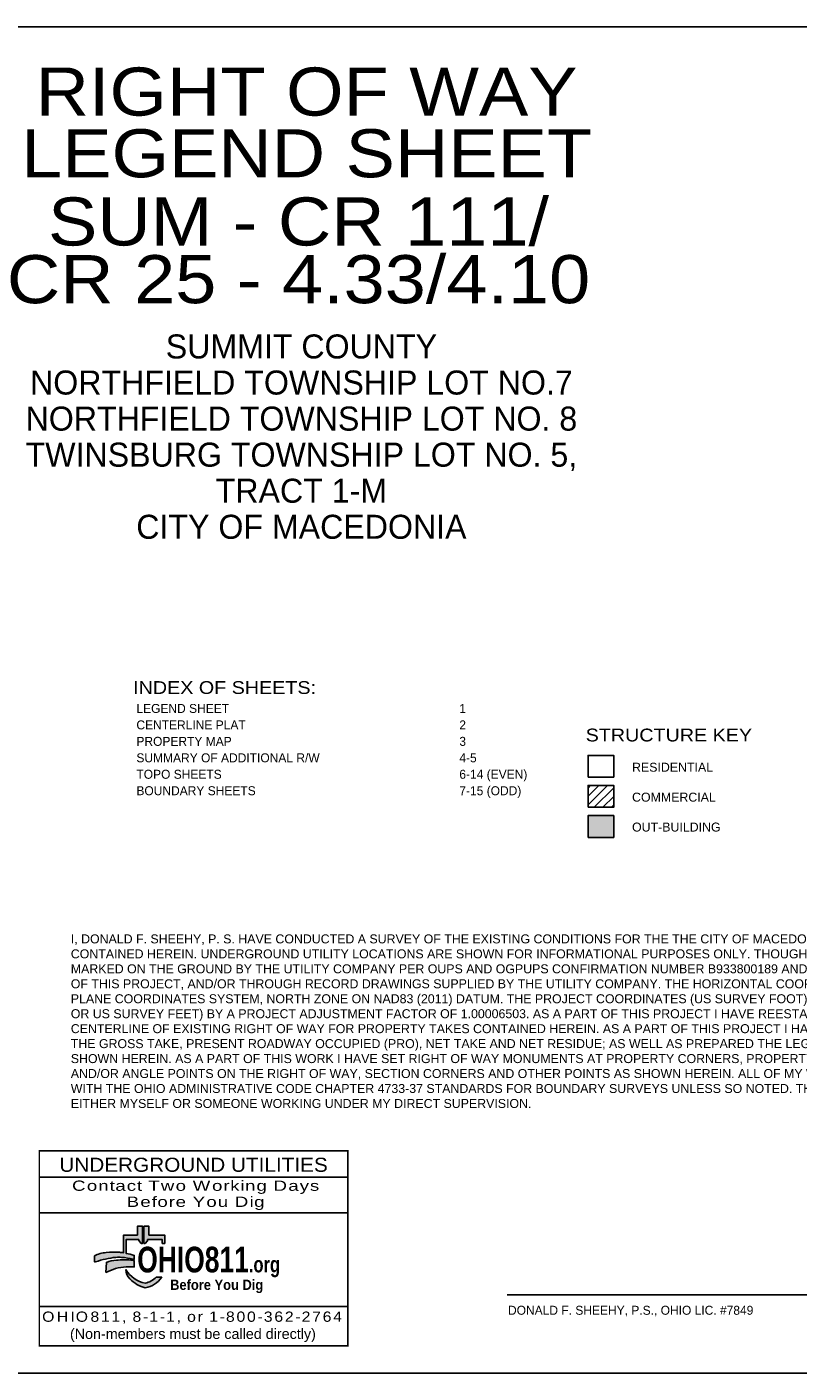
# Model space of a CAD drawing. Header units: feet. Extents: x 2097019.2 to 2097066.3, y 654112 to 654133.
# Tile 3 of 3: x 2097039.4 to 2097051.4, y 654112 to 654133. Entities that reach past the tile are written whole.
import ezdxf
from ezdxf.enums import TextEntityAlignment as Align

# ---------------------------------------------------------------- set-up
doc = ezdxf.new("R2010")
doc.units = ezdxf.units.FT
doc.header["$MEASUREMENT"] = 0
doc.layers.add('0_View_Frame_Border', color=251, linetype='Continuous', plot=False)
doc.layers.add('SH_Data', color=7, linetype='Continuous')
doc.layers.add('SH_Text', color=7, linetype='Continuous')
doc.styles.add('D00', font='romans.shx')
doc.styles.add('Font 70-Main Title', font='txt', dxfattribs={"width": 1.15, "height": 0.25})
doc.styles.add('Font 70-Title', font='txt', dxfattribs={"width": 1.15, "height": 0.2})
doc.styles.add('ODOT-Font 70-Main Title', font='txt', dxfattribs={"height": 0.25})
doc.styles.add('Straight-Norrmal', font='font30.shx', dxfattribs={"height": 0.14})
doc.styles.add('Straight-Sub Title', font='font30.shx', dxfattribs={"height": 0.17})
doc.styles.add('Straight_Normal', font='font30.shx', dxfattribs={"height": 0.14})

# ---------------------------------------------------------------- blocks, each defined once
blk = doc.blocks.new('A$C527C394C')
at = {"layer": 'SH_Text'}
h = blk.add_hatch(color=256, dxfattribs=at)
h.dxf.hatch_style = 1
edge = h.paths.add_edge_path()
edge.add_arc((1.276000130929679, 2.543646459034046), 0.5596585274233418, 95.7819071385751, 115.33824443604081, ccw=False)
edge.add_arc((1.346704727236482, 1.759762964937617), 1.346704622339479, 86.56048125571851, 95.41494400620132, ccw=False)
edge.add_arc((1.404075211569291, 2.656879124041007), 0.447775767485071, 78.73254747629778, 87.0012657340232, ccw=False)
edge.add_line((1.491565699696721, 3.096024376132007), (1.491565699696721, 3.371618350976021))
edge.add_line((1.491565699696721, 3.371618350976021), (1.709698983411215, 3.371618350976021))
edge.add_line((1.709698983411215, 3.371618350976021), (1.709698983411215, 3.510568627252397))
edge.add_line((1.709698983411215, 3.510568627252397), (1.789034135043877, 3.510568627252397))
edge.add_line((1.789034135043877, 3.510568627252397), (1.789034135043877, 3.24261078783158))
edge.add_line((1.789034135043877, 3.24261078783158), (1.768711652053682, 3.24261078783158))
edge.add_line((1.768711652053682, 3.24261078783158), (1.728426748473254, 3.286289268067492))
edge.add_line((1.728426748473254, 3.286289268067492), (1.728426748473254, 3.302076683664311))
edge.add_line((1.728426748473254, 3.302076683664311), (1.531448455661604, 3.302076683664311))
edge.add_line((1.531448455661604, 3.302076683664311), (1.531448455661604, 3.087184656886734))
edge.add_arc((1.399184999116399, 2.290795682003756), 0.8072973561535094, 71.12980495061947, 80.57044366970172, ccw=False)
edge.add_line((1.660285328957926, 3.054703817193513), (1.660285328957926, 2.995601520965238))
edge.add_line((1.660285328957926, 2.995601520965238), (1.64037060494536, 2.995601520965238))
edge.add_arc((1.404928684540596, 2.097331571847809), 0.9286128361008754, 75.31281879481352, 86.45764409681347)
edge.add_arc((1.413574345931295, 2.474109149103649), 0.5522153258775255, 84.93737628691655, 94.22423212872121)
edge.add_arc((1.514040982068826, 1.620202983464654), 1.411694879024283, 95.7380822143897, 108.9452509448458)
edge.add_line((1.055713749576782, 2.955425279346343), (1.036269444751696, 2.955425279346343))
edge.add_line((1.036269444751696, 2.955425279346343), (1.036487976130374, 3.049464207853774))
h = blk.add_hatch(color=256, dxfattribs=at)
h.dxf.hatch_style = 1
h.paths.add_polyline_path([(1.808534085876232, 3.510552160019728), (1.888068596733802, 3.510552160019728), (1.888068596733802, 3.371750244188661), (2.135607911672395, 3.371750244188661), (2.135607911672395, 3.243043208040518), (2.096056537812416, 3.243043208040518), (2.096056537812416, 3.302393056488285), (1.868186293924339, 3.302393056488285), (1.868186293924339, 3.282812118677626), (1.828521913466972, 3.243106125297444), (1.808748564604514, 3.243106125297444)])
h = blk.add_hatch(color=256, dxfattribs=at)
h.dxf.hatch_style = 1
edge = h.paths.add_edge_path()
edge.add_line((1.214011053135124, 2.787053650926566), (1.224517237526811, 2.944933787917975))
edge.add_arc((1.428181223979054, 2.427419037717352), 0.5561479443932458, 94.89698811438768, 111.48174029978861, ccw=False)
edge.add_arc((1.506480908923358, 1.493421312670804), 1.493421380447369, 86.1337147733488, 94.8311369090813, ccw=False)
edge.add_arc((1.59450255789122, 2.748921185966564), 0.234865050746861, 73.78962227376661, 86.90589883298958, ccw=False)
edge.add_line((1.660068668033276, 2.974448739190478), (1.660068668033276, 2.876609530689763))
edge.add_line((1.660068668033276, 2.876609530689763), (1.533486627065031, 2.876609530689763))
edge.add_arc((1.576709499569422, 2.107803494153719), 0.7700200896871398, 93.21782580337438, 118.100829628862)
h = blk.add_hatch(color=256, dxfattribs=at)
h.dxf.hatch_style = 1
edge = h.paths.add_edge_path()
edge.add_arc((1.928077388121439, 3.079233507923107), 0.4690381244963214, 211.1948649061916, 258.0869029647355)
edge.add_arc((1.732428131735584, 2.999096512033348), 0.3914783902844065, 284.6222360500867, 313.4863413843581)
edge.add_line((2.001836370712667, 2.715063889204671), (2.088446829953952, 2.715063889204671))
edge.add_arc((1.762574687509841, 2.939025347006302), 0.3954129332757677, 280.07454620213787, 325.50050879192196, ccw=False)
edge.add_arc((1.96674467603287, 3.06819295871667), 0.535770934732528, 225.2566489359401, 255.4056105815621, ccw=False)
edge.add_arc((1.74220779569, 2.839630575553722), 0.215376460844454, 180.8873728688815, 224.8812052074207, ccw=False)
at = {"layer": 'SH_Text', "const_width": 0.025}
blk.add_lwpolyline([(0.1782162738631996, 4.687232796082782), (4.991946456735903, 4.687232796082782), (4.991946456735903, 1.643513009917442), (0.1782162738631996, 1.643513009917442)], close=True, dxfattribs=at)
for points in [[(0.1782162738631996, 4.277295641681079), (4.991946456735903, 4.277295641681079)], [(0.1782162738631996, 3.720323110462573), (4.991946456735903, 3.720323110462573)], [(0.1782162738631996, 2.257491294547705), (4.991946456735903, 2.257491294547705)]]:
    blk.add_lwpolyline(points, dxfattribs=at)
at = {"layer": 'SH_Text'}
for points in [[(1.036487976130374, 3.049464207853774, -0.08553833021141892), (1.219618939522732, 3.100457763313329, -0.0386541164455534), (1.427500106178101, 3.104041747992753, -0.03609475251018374), (1.491565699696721, 3.096024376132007), (1.491565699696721, 3.371618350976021), (1.709698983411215, 3.371618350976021), (1.709698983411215, 3.510568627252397), (1.789034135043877, 3.510568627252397), (1.789034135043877, 3.24261078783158), (1.768711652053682, 3.24261078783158), (1.728426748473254, 3.286289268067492), (1.728426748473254, 3.302076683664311), (1.531448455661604, 3.302076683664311), (1.531448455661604, 3.087184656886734, -0.0412158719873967), (1.660285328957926, 3.054703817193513), (1.660285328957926, 2.995601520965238), (1.64037060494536, 2.995601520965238, 0.04866684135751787), (1.462304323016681, 3.024170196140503, 0.04054374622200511), (1.372898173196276, 3.024824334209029, 0.05769102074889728), (1.055713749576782, 2.955425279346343), (1.036269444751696, 2.955425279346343)], [(1.214011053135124, 2.787053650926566), (1.224517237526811, 2.944933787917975, -0.0724912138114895), (1.380705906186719, 2.981536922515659, -0.03796789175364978), (1.607179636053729, 2.983443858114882, -0.05729311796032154), (1.660068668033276, 2.974448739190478), (1.660068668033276, 2.876609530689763), (1.533486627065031, 2.876609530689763, 0.1090012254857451)], [(1.526857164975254, 2.836295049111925, 0.2075088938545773), (1.831254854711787, 2.620297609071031, 0.1266135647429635), (2.001836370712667, 2.715063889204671), (2.088446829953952, 2.715063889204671, -0.200845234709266), (1.831744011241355, 2.54970928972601, -0.1323137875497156), (1.589598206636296, 2.687652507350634, -0.1943523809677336)]]:
    blk.add_lwpolyline(points, format="xyb", close=True, dxfattribs=at)
blk.add_lwpolyline([(1.808534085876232, 3.510552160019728), (1.888068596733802, 3.510552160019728), (1.888068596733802, 3.371750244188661), (2.135607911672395, 3.371750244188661), (2.135607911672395, 3.243043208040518), (2.096056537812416, 3.243043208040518), (2.096056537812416, 3.302393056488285), (1.868186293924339, 3.302393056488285), (1.868186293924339, 3.282812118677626), (1.828521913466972, 3.243106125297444), (1.808748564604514, 3.243106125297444)], close=True, dxfattribs=at)
at = {"layer": 'SH_Text', "style": 'ODOT-Font 70-Main Title', "width": 1.1}
blk.add_text('UNDERGROUND UTILITIES', height=0.22, dxfattribs=at).set_placement((2.584941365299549, 4.579363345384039), align=Align.TOP_CENTER)
at = {"layer": 'SH_Text', "attachment_point": 2, "line_spacing_factor": 2.5, "style": 'D00'}
for s, insert, char_height in [('{\\fSwis721 BT|b0|i0|c0|p34;\\W1.3;\\T1.1;Contact Two Working Days}', (2.624680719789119, 4.222879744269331), 0.16), ('{\\fSwis721 BT|b0|i0|c0|p34;\\W1.3;\\T1.1;Before You Dig}', (2.624680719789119, 3.972080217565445), 0.16), ('{\\fSwis721 BlkCn BT|b1|i0|c0|p34;\\W0.9;OHIO811\\H0.625x;.org}', (2.820187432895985, 3.1907665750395), 0.4), ('{\\fSwis721 BT|b1|i0|c0|p34;\\W0.9;Before You Dig}', (2.945655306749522, 2.676911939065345), 0.16), ('{\\fSwis721 BT|b0|i0|c0|p34;\\W1.1;\\T1.2;OHIO811, 8-1-1, or 1-800-362-2764}', (2.574803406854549, 2.179693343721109), 0.16), ('{\\fSwis721 BT|b0|i0|c0|p34;\\T1;(Non-members must be called directly)}', (2.574803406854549, 1.912349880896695), 0.16)]:
    blk.add_mtext_dynamic_manual_height_columns(s, width=5.024454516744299, gutter_width=0.7000000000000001, heights=[0], dxfattribs=dict(at, insert=insert, char_height=char_height))

msp = doc.modelspace()

# ---------------------------------------------------------------- hatches: boundary and pattern name
at = {"layer": 'SH_Data'}
h = msp.add_hatch(dxfattribs=at)
h.set_pattern_fill('ANSI31', color=252, scale=0.758)
h.set_pattern_definition([(45, (2097006.876565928, 654102.3591346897), (-0.06699836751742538, 0.06699836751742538), [])])
h.paths.add_polyline_path([(2097048.172337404, 654120.8378478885), (2097048.572337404, 654120.8378478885), (2097048.572337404, 654121.1778478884), (2097048.172337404, 654121.1778478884)])
h = msp.add_hatch(color=252, dxfattribs=at)
h.dxf.hatch_style = 1
h.paths.add_polyline_path([(2097048.172337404, 654120.3678736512), (2097048.572337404, 654120.3678736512), (2097048.572337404, 654120.7078736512), (2097048.172337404, 654120.7078736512)])

# ---------------------------------------------------------------- linework, layer by layer
at = {"layer": '0_View_Frame_Border', "color": 6}
msp.add_lwpolyline([(2097028.278990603, 654133.0113268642), (2097058.778988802, 654133.0113268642), (2097058.778988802, 654112.0113281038), (2097028.278990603, 654112.0113281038)], close=True, dxfattribs=at)
at = {"layer": 'SH_Data'}
for points in [[(2097048.172337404, 654121.3078736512), (2097048.572337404, 654121.3078736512), (2097048.572337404, 654121.6478736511), (2097048.172337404, 654121.6478736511)], [(2097048.172337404, 654120.8378478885), (2097048.572337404, 654120.8378478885), (2097048.572337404, 654121.1778478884), (2097048.172337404, 654121.1778478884)], [(2097048.172337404, 654120.3678736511), (2097048.572337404, 654120.3678736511), (2097048.572337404, 654120.7078736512), (2097048.172337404, 654120.7078736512)]]:
    msp.add_lwpolyline(points, close=True, dxfattribs=at)
at = {"layer": 'SH_Text', "elevation": 395.055}
msp.add_lwpolyline([(2097046.909482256, 654113.2314161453), (2097054.741332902, 654113.2314161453)], dxfattribs=at)

# ---------------------------------------------------------------- block references
at = {"layer": 'SH_Data'}
msp.add_blockref('A$C527C394C', (2097039.430110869, 654110.7915915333, 643.1577142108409), dxfattribs=at)

# ---------------------------------------------------------------- texts
at = {"layer": 'SH_Text', "style": 'Font 70-Title', "width": 1.15}
for s, p in [('INDEX OF SHEETS:', (2097041.071889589, 654122.6055375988, 395.055)), ('STRUCTURE KEY', (2097048.134405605, 654121.8646657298, 395.055))]:
    msp.add_text(s, height=0.2, dxfattribs=at).set_placement(p)
at = {"layer": 'SH_Text', "style": 'Straight_Normal'}
msp.add_text('DONALD F. SHEEHY, P.S., OHIO LIC. #7849', height=0.14, dxfattribs=at).set_placement((2097046.922647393, 654112.921052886, 395.055))
at = {"layer": 'SH_Text', "color": 7, "linetype": 'Continuous', "char_height": 0.7499999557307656, "attachment_point": 5, "line_spacing_factor": 0.68, "style": 'Font 70-Main Title'}
for s, insert in [('RIGHT OF WAY', (2097043.779010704, 654131.9976651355, 395.055)), ('LEGEND SHEET', (2097043.779010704, 654131.0349813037, 395.055))]:
    msp.add_mtext(s, dxfattribs=dict(at, insert=insert))
at = {"layer": 'SH_Text'}
for s, insert, char_height, width, attachment_point, line_spacing_factor, style in [('SUM - CR 111/\\PCR 25 - 4.33/4.10 ', (2097043.653007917, 654130.3514400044, 395.055), 0.7499999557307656, 15.10985413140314, 2, 0.7200000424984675, 'Font 70-Main Title'), ('\\pxsm0.9;SUMMIT COUNTY\\PNORTHFIELD TOWNSHIP LOT NO.7\\PNORTHFIELD TOWNSHIP LOT NO. 8\\PTWINSBURG TOWNSHIP LOT NO. 5,\\PTRACT 1-M\\PCITY OF MACEDONIA', (2097043.697883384, 654128.2140108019, 395.055), 0.3749999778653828, 10.3171119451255, 2, 1.228491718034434, 'Straight-Sub Title'), ('\\pxt36;LEGEND SHEET^I1\\PCENTERLINE PLAT^I2\\PPROPERTY MAP^I3\\PSUMMARY OF ADDITIONAL R/W^I4-5\\PTOPO SHEETS^I6-14 (EVEN)\\PBOUNDARY SHEETS^I7-15 (ODD)', (2097041.122914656, 654122.4494725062, 395.055), 0.14, 6.181558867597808, 1, 1.1, 'Straight-Norrmal')]:
    msp.add_mtext(s, dxfattribs=dict(at, insert=insert, char_height=char_height, width=width, attachment_point=attachment_point, line_spacing_factor=line_spacing_factor, style=style))
at = {"layer": 'SH_Text', "char_height": 0.14, "attachment_point": 1, "style": 'Straight_Normal'}
for s, insert, width in [('{\\W1.03;RESIDENTIAL\\P\\PCOMMERCIAL\\P\\POUT-BUILDING}', (2097048.85842205, 654121.5326071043, 395.055), 6.00187320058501), ('{\\W1.03;I, DONALD F. SHEEHY, P. S. HAVE CONDUCTED A SURVEY OF THE EXISTING CONDITIONS FOR THE THE CITY OF MACEDONIA ON \\C1;JANUARY 10, 2022\\C256;. THE RESULTS OF THAT SURVEY ARE CONTAINED HEREIN. UNDERGROUND UTILITY LOCATIONS ARE SHOWN FOR INFORMATIONAL PURPOSES ONLY. THOUGH THEY ARE BELIEVED TO BE ACCURATE, THEIR LOCATIONS ARE AS MARKED ON THE GROUND BY THE UTILITY COMPANY PER OUPS AND OGPUPS CONFIRMATION NUMBER B933800189 AND THOSE MARKINGS SUBSEQUENTLY BEING SURVEYED AS A PART OF THIS PROJECT, AND/OR THROUGH RECORD DRAWINGS SUPPLIED BY THE UTILITY COMPANY. THE HORIZONTAL COORDINATES EXPRESSED HEREIN ARE BASED ON THE OHIO STATE PLANE COORDINATES SYSTEM, NORTH ZONE ON NAD83 (2011) DATUM. THE PROJECT COORDINATES (US SURVEY FOOT) ARE RELATIVE TO STATE PLANE GRID COORDINATES (METERS OR US SURVEY FEET) BY A PROJECT ADJUSTMENT FACTOR OF 1.00006503. AS A PART OF THIS PROJECT I HAVE REESTABLISHED THE LOCATIONS OF THE EXISTING PROPERTY LINES AND CENTERLINE OF EXISTING RIGHT OF WAY FOR PROPERTY TAKES CONTAINED HEREIN. AS A PART OF THIS PROJECT I HAVE ESTABLISHED THE PROPOSED PROPERTY LINES, CALCULATED THE GROSS TAKE, PRESENT ROADWAY OCCUPIED (PRO), NET TAKE AND NET RESIDUE; AS WELL AS PREPARED THE LEGAL DESCRIPTIONS NECESSARY TO ACQUIRE THE PARCELS AS SHOWN HEREIN. AS A PART OF THIS WORK I HAVE SET RIGHT OF WAY MONUMENTS AT PROPERTY CORNERS, PROPERTY LINE INTERSECTIONS, POINTS ALONG THE RIGHT OF WAY AND/OR ANGLE POINTS ON THE RIGHT OF WAY, SECTION CORNERS AND OTHER POINTS AS SHOWN HEREIN. ALL OF MY WORK CONTAINED HEREIN WAS CONDUCTED IN ACCORDANCE WITH THE OHIO ADMINISTRATIVE CODE CHAPTER 4733-37 STANDARDS FOR BOUNDARY SURVEYS UNLESS SO NOTED. THE WORDS "I" AND "MY", AS USED HEREIN ARE TO MEAN THAT EITHER MYSELF OR SOMEONE WORKING UNDER MY DIRECT SUPERVISION.}', (2097040.099053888, 654118.854395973, 395.055), 17.8259151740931)]:
    msp.add_mtext(s, dxfattribs=dict(at, insert=insert, width=width))

doc.saveas('drawing.dxf')
